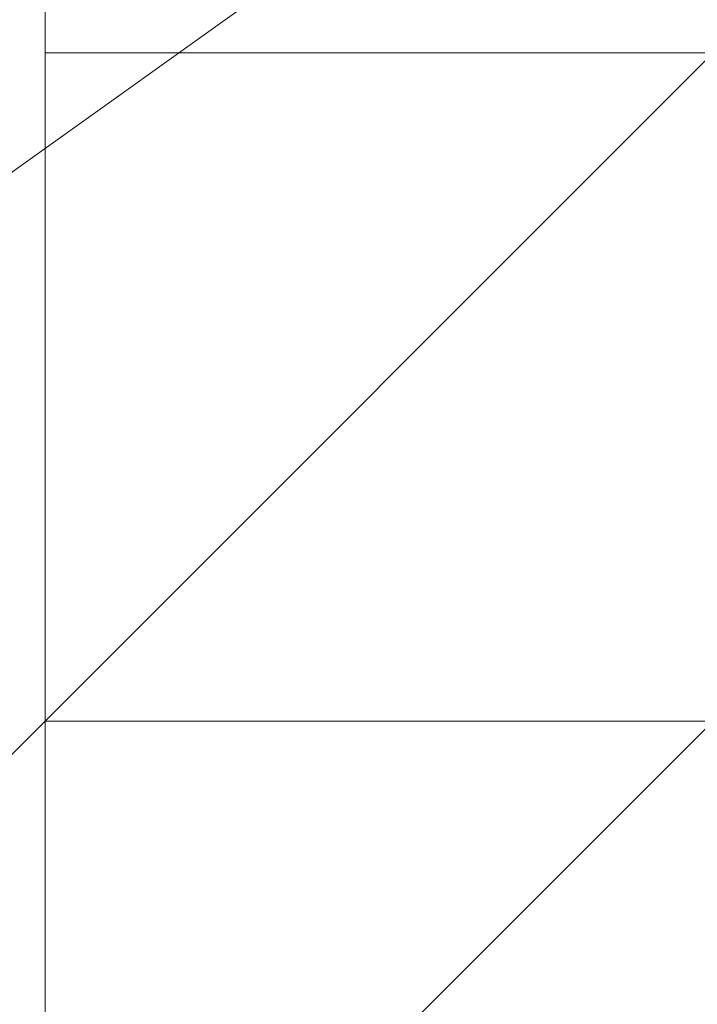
# Model space of a CAD drawing. Header units: inches. Extents: x -79624 to 52587, y -27526 to 10116.
# Tile 32 of 256: x 9779.52 to 9788.63, y -15376.8 to -15363.57. Entities that reach past the tile are written whole.
import ezdxf

# ---------------------------------------------------------------- set-up
doc = ezdxf.new("R2010")
doc.units = ezdxf.units.IN
doc.header["$MEASUREMENT"] = 0
doc.layers.add('- მექანიკური ნაწილი', color=7, linetype='Continuous', lineweight=18)
doc.layers.add('Dimensioning - General', color=7, linetype='Continuous')
doc.styles.add('GENERATED_STYLE_1', font='txt')
doc.dimstyles.new('GENERATED_STYLE__1', dxfattribs={"dimtxt": 100, "dimasz": 76, "dimexe": 0.18, "dimexo": 0.0625, "dimgap": 0, "dimtad": 0, "dimdec": 0, "dimlfac": 0.1, "dimzin": 0, "dimdsep": 46, "dimtxsty": 'GENERATED_STYLE_1', "dimblk": 'ARROWHEAD_5', "dimblk1": 'ARROWHEAD_5', "dimblk2": 'ARROWHEAD_5', "dimcen": 0.09, "dimse1": 1, "dimse2": 1, "dimclrd": 7, "dimclre": 7, "dimclrt": 7, "dimadec": 0, "dimazin": 0, "dimtfac": 1, "dimtdec": 4, "dimtmove": 0, "dimatfit": 3, "dimfxl": 1, "dimtolj": 1, "dimtzin": 0, "dimarcsym": 0})
doc.dimstyles.new('GENERATED_STYLE__2', dxfattribs={"dimtxt": 100, "dimasz": 76, "dimexe": 0.18, "dimexo": 0.0625, "dimgap": 0, "dimtad": 0, "dimtih": 1, "dimtoh": 1, "dimdec": 0, "dimlfac": 0.1, "dimzin": 0, "dimdsep": 46, "dimtxsty": 'GENERATED_STYLE_1', "dimblk": 'ARROWHEAD_5', "dimblk1": 'ARROWHEAD_5', "dimblk2": 'ARROWHEAD_5', "dimcen": 0.09, "dimse1": 1, "dimse2": 1, "dimclrd": 7, "dimclre": 7, "dimclrt": 7, "dimadec": 0, "dimazin": 0, "dimtfac": 1, "dimtdec": 4, "dimtmove": 0, "dimatfit": 3, "dimfxl": 1, "dimtolj": 1, "dimtzin": 0, "dimarcsym": 0})

# ---------------------------------------------------------------- blocks, each defined once
blk = doc.blocks.new('ARROWHEAD_5')
at = {"linetype": 'Continuous', "lineweight": 0}
blk.add_hatch(color=0, dxfattribs=at).paths.add_polyline_path([(-1, 0.2679), (0, 0), (-1, -0.2679)])
at = {"color": 0, "linetype": 'Continuous', "lineweight": 0}
blk.add_line((0, 0), (-1, 0), dxfattribs=at)
blk = doc.blocks.new('*D249')
at = {"layer": 'Defpoints', "color": 0, "linetype": 'Continuous', "transparency": 16777216}
for p in [(358.556, 209.203), (25258.556, 209.203), (1258.556, -26125.722)]:
    blk.add_point(p, dxfattribs=at)
at = {"layer": 'Dimensioning - General', "color": 7, "linetype": 'Continuous', "lineweight": -2, "transparency": 16777216}
for p, q in [((358.556, 133.203), (358.556, -12795.724)), ((358.556, -26049.722), (358.556, -13148.104))]:
    blk.add_line(p, q, dxfattribs=at)
at = {"layer": 'Dimensioning - General', "color": 7, "linetype": 'Continuous', "lineweight": -2, "transparency": 16777216, "xscale": 76.00000000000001, "yscale": 76.00000000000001, "zscale": 76.00000000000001}
for p, rotation in [((358.556, 209.203), 90), ((358.556, -26125.722), 270)]:
    blk.add_blockref('ARROWHEAD_5', p, dxfattribs=dict(at, rotation=rotation))
at = {"layer": 'Dimensioning - General', "color": 7, "linetype": 'Continuous', "lineweight": 13, "transparency": 16777216, "insert": (358.556, -12971.914), "char_height": 100, "attachment_point": 5, "rotation": 90, "style": 'GENERATED_STYLE_1'}
blk.add_mtext('\\A1;2633', dxfattribs=at)
blk = doc.blocks.new('*D264')
at = {"layer": 'Defpoints', "color": 0, "linetype": 'Continuous', "transparency": 16777216}
for p in [(7428.968, -14429.123), (51186.628, -26125.722), (51186.628, -26425.722)]:
    blk.add_point(p, dxfattribs=at)
at = {"layer": 'Dimensioning - General', "color": 7, "linetype": 'Continuous', "lineweight": -2, "transparency": 16777216}
for p, q in [((7504.968, -26425.722), (29120.843, -26425.722)), ((51110.628, -26425.722), (29468.462, -26425.722))]:
    blk.add_line(p, q, dxfattribs=at)
at = {"layer": 'Dimensioning - General', "color": 7, "linetype": 'Continuous', "lineweight": -2, "transparency": 16777216, "xscale": 76.00000000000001, "yscale": 76.00000000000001, "zscale": 76.00000000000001, "rotation": 180}
blk.add_blockref('ARROWHEAD_5', (7428.968, -26425.722), dxfattribs=at)
at = {"layer": 'Dimensioning - General', "color": 7, "linetype": 'Continuous', "lineweight": -2, "transparency": 16777216, "xscale": 76.00000000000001, "yscale": 76.00000000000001, "zscale": 76.00000000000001}
blk.add_blockref('ARROWHEAD_5', (51186.628, -26425.722), dxfattribs=at)
at = {"layer": 'Dimensioning - General', "color": 7, "linetype": 'Continuous', "lineweight": 13, "transparency": 16777216, "insert": (29294.653, -26425.722), "char_height": 100, "attachment_point": 5, "style": 'GENERATED_STYLE_1'}
blk.add_mtext('\\A1;4376', dxfattribs=at)
blk = doc.blocks.new('*D276')
at = {"layer": 'Defpoints', "color": 0, "linetype": 'Continuous', "transparency": 16777216}
for p in [(7428.968, -14429.123), (51786.628, -14429.123), (4328.728, -18360.584)]:
    blk.add_point(p, dxfattribs=at)
at = {"layer": 'Dimensioning - General', "color": 7, "linetype": 'Continuous', "lineweight": -2, "transparency": 16777216}
for p, q in [((51786.628, -14505.123), (51786.628, -16274.383)), ((51786.628, -18284.584), (51786.628, -16531.526))]:
    blk.add_line(p, q, dxfattribs=at)
at = {"layer": 'Dimensioning - General', "color": 7, "linetype": 'Continuous', "lineweight": -2, "transparency": 16777216, "xscale": 76.00000000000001, "yscale": 76.00000000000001, "zscale": 76.00000000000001}
for p, rotation in [((51786.628, -14429.123), 90), ((51786.628, -18360.584), 270)]:
    blk.add_blockref('ARROWHEAD_5', p, dxfattribs=dict(at, rotation=rotation))
at = {"layer": 'Dimensioning - General', "color": 7, "linetype": 'Continuous', "lineweight": 13, "transparency": 16777216, "insert": (51786.628, -16402.954), "char_height": 100, "attachment_point": 5, "rotation": 90, "style": 'GENERATED_STYLE_1'}
blk.add_mtext('\\A1;393', dxfattribs=at)

msp = doc.modelspace()

# ---------------------------------------------------------------- linework, layer by layer
at = {"layer": '- მექანიკური ნაწილი', "color": 7, "lineweight": 0}
for points in [[(9842.73853, -15408.92462), (9842.73853, -14977.78728), (9779.86434, -14968.80526), (9779.86434, -15417.90665)], [(9779.86434, -15364.01448), (9779.86434, -15372.99651)], [(9779.86434, -15364.01448), (9779.86434, -15372.99651)]]:
    msp.add_lwpolyline(points, close=True, dxfattribs=at)
for points in [[(9779.86434, -14968.80526), (9779.86434, -15417.90665)], [(9636.15189, -15274.1942), (9636.15189, -15319.10434), (9636.15189, -15274.1942), (9636.15189, -15319.10434), (9779.86434, -15319.10434), (9779.86434, -15355.03245), (9636.15189, -15355.03245), (9636.15189, -15381.97854), (9779.86434, -15381.97854), (9779.86434, -15337.0684), (9779.86434, -15381.97854), (9779.86434, -15337.0684), (9779.86434, -15381.97854), (10282.8579, -15381.97854)], [(9788.84636, -15274.1942), (9788.84636, -15310.12231), (9788.84636, -15346.05043), (9788.84636, -15408.92462), (9788.84636, -15346.05043), (9779.86434, -15346.05043), (9779.86434, -15408.92462), (9636.15189, -15408.92462)], [(9779.86434, -15274.1942), (9779.86434, -15310.12231), (9779.86434, -15346.05043), (9779.86434, -15408.92462), (9779.86434, -15417.90665), (10282.8579, -15417.90665)], [(9779.86434, -15337.0684), (9779.86434, -15381.97854), (9779.86434, -15337.0684)], [(9779.86434, -15381.97854), (9779.86434, -15337.0684), (9779.86434, -15381.97854)], [(9779.86434, -15337.0684), (9779.86434, -15381.97854)], [(9779.86434, -15381.97854), (9779.86434, -15337.0684)], [(9779.86434, -15453.83476), (9779.86434, -15435.8707), (9779.86434, -15417.90665), (9779.86434, -15381.97854), (9779.86434, -15355.03245), (9779.86434, -15381.97854), (9636.15189, -15381.97854)], [(9636.15189, -15355.03245), (9779.86434, -15355.03245), (9779.86434, -15381.97854), (9779.86434, -15399.94259), (9779.86434, -15408.92462), (9779.86434, -15399.94259), (9779.86434, -15381.97854), (9779.86434, -15355.03245), (10282.8579, -15355.03245)], [(9779.86434, -15355.03245), (9779.86434, -15381.97854), (9779.86434, -15408.92462), (9779.86434, -15435.8707), (9779.86434, -15453.83476), (9779.86434, -15435.8707), (9779.86434, -15408.92462), (9779.86434, -15381.97854), (9779.86434, -15355.03245), (9779.86434, -15381.97854), (9779.86434, -15417.90665), (9779.86434, -15435.8707), (9779.86434, -15453.83476)], [(9779.86434, -15453.83476), (9779.86434, -15435.8707), (9779.86434, -15417.90665), (9779.86434, -15381.97854), (9779.86434, -15355.03245), (9779.86434, -15381.97854), (9779.86434, -15417.90665), (9779.86434, -15435.8707), (9779.86434, -15453.83476)], [(9779.86434, -15355.03245), (9779.86434, -15381.97854), (10282.8579, -15381.97854)], [(9779.86434, -15364.01448), (9779.86434, -15364.01448)], [(9779.86434, -15364.01448), (9779.86434, -15364.01448)], [(9779.86434, -15364.01448), (9779.86434, -15364.01448)], [(9779.86434, -15364.01448), (9779.86434, -15364.01448)], [(9779.86434, -15364.01448), (9779.86434, -15372.99651)], [(9779.86434, -15372.99651), (9779.86434, -15364.01448)], [(9779.86434, -15364.01448), (9779.86434, -15364.01448)], [(9779.86434, -15364.01448), (9779.86434, -15372.99651)], [(9779.86434, -15372.99651), (9779.86434, -15364.01448)], [(9779.86434, -15364.01448), (9779.86434, -15364.01448)], [(9779.86434, -15372.99651), (9779.86434, -15372.99651)], [(9779.86434, -15372.99651), (9779.86434, -15372.99651)], [(9779.86434, -15372.99651), (9779.86434, -15372.99651)], [(9779.86434, -15372.99651), (9779.86434, -15372.99651)]]:
    msp.add_lwpolyline(points, dxfattribs=at)
at = {"layer": '- მექანიკური ნაწილი', "lineweight": 0}
for points in [[(9806.81042, -15346.05043), (9743.93623, -15390.96057), (9806.81042, -15346.05043)], [(9788.84636, -15364.01448), (9779.86434, -15372.99651), (9788.84636, -15364.01448), (9797.82839, -15355.03245), (9806.81042, -15355.03245), (9815.79245, -15355.03245), (9824.77448, -15355.03245), (9833.7565, -15364.01448), (9842.73853, -15372.99651)], [(9806.81042, -15355.03245), (9797.82839, -15364.01448), (9797.82839, -15355.03245), (9788.84636, -15364.01448), (9797.82839, -15364.01448), (9788.84636, -15364.01448), (9797.82839, -15364.01448), (9797.82839, -15355.03245), (9788.84636, -15364.01448), (9797.82839, -15364.01448), (9788.84636, -15372.99651), (9788.84636, -15364.01448), (9788.84636, -15372.99651), (9779.86434, -15372.99651), (9788.84636, -15364.01448), (9797.82839, -15364.01448), (9806.81042, -15355.03245)], [(9770.88231, -15381.97854), (9779.86434, -15372.99651), (9788.84636, -15372.99651), (9779.86434, -15372.99651), (9788.84636, -15372.99651), (9779.86434, -15381.97854), (9779.86434, -15372.99651), (9779.86434, -15381.97854), (9779.86434, -15372.99651), (9779.86434, -15381.97854), (9779.86434, -15372.99651), (9788.84636, -15372.99651), (9779.86434, -15372.99651), (9779.86434, -15381.97854), (9788.84636, -15372.99651), (9779.86434, -15381.97854), (9779.86434, -15372.99651), (9788.84636, -15372.99651), (9779.86434, -15381.97854), (9779.86434, -15372.99651), (9779.86434, -15381.97854), (9788.84636, -15372.99651), (9797.82839, -15364.01448), (9806.81042, -15364.01448)], [(9779.86434, -15364.01448), (9788.84636, -15364.01448), (9779.86434, -15364.01448)], [(9788.84636, -15364.01448), (9779.86434, -15372.99651), (9788.84636, -15364.01448)], [(9779.86434, -15372.99651), (9788.84636, -15364.01448), (9779.86434, -15372.99651)], [(9779.86434, -15372.99651), (9788.84636, -15364.01448), (9779.86434, -15372.99651)], [(9779.86434, -15372.99651), (9788.84636, -15364.01448), (9779.86434, -15372.99651)], [(9779.86434, -15372.99651), (9788.84636, -15364.01448), (9779.86434, -15372.99651)], [(9779.86434, -15372.99651), (9788.84636, -15364.01448), (9779.86434, -15372.99651)], [(9779.86434, -15372.99651), (9788.84636, -15364.01448), (9779.86434, -15372.99651)], [(9779.86434, -15372.99651), (9788.84636, -15364.01448), (9779.86434, -15372.99651)], [(9779.86434, -15372.99651), (9788.84636, -15364.01448), (9779.86434, -15372.99651)], [(9779.86434, -15372.99651), (9788.84636, -15364.01448), (9779.86434, -15372.99651)], [(9779.86434, -15372.99651), (9788.84636, -15364.01448), (9779.86434, -15372.99651)], [(9779.86434, -15372.99651), (9788.84636, -15364.01448), (9779.86434, -15372.99651)], [(9779.86434, -15372.99651), (9788.84636, -15364.01448), (9779.86434, -15372.99651)], [(9779.86434, -15372.99651), (9788.84636, -15364.01448), (9779.86434, -15372.99651)], [(9779.86434, -15372.99651), (9788.84636, -15364.01448), (9779.86434, -15372.99651)], [(9788.84636, -15364.01448), (9779.86434, -15372.99651)], [(9779.86434, -15372.99651), (9788.84636, -15364.01448), (9779.86434, -15372.99651)], [(9779.86434, -15372.99651), (9788.84636, -15364.01448), (9779.86434, -15372.99651)], [(9779.86434, -15372.99651), (9788.84636, -15364.01448), (9779.86434, -15372.99651)], [(9779.86434, -15372.99651), (9788.84636, -15364.01448), (9779.86434, -15372.99651)], [(9779.86434, -15372.99651), (9788.84636, -15364.01448), (9779.86434, -15372.99651)], [(9779.86434, -15372.99651), (9788.84636, -15364.01448), (9779.86434, -15372.99651)], [(9779.86434, -15372.99651), (9788.84636, -15364.01448), (9779.86434, -15372.99651)], [(9779.86434, -15372.99651), (9788.84636, -15364.01448), (9779.86434, -15372.99651)], [(9779.86434, -15372.99651), (9788.84636, -15364.01448), (9779.86434, -15372.99651)], [(9779.86434, -15372.99651), (9788.84636, -15364.01448), (9779.86434, -15372.99651)], [(9788.84636, -15364.01448), (9779.86434, -15372.99651)], [(9779.86434, -15372.99651), (9788.84636, -15364.01448), (9779.86434, -15372.99651)], [(9779.86434, -15372.99651), (9788.84636, -15364.01448), (9779.86434, -15372.99651)], [(9779.86434, -15372.99651), (9788.84636, -15364.01448), (9779.86434, -15372.99651)], [(9779.86434, -15372.99651), (9788.84636, -15364.01448), (9779.86434, -15372.99651)], [(9779.86434, -15372.99651), (9788.84636, -15364.01448), (9779.86434, -15372.99651)], [(9779.86434, -15372.99651), (9788.84636, -15364.01448), (9779.86434, -15372.99651)], [(9788.84636, -15364.01448), (9779.86434, -15372.99651), (9788.84636, -15364.01448)], [(9779.86434, -15372.99651), (9779.86434, -15372.99651)], [(9779.86434, -15372.99651), (9779.86434, -15372.99651)], [(9779.86434, -15372.99651), (9779.86434, -15381.97854), (9779.86434, -15372.99651)], [(9788.84636, -15372.99651), (9779.86434, -15372.99651)], [(9788.84636, -15372.99651), (9779.86434, -15372.99651)], [(9779.86434, -15372.99651), (9779.86434, -15372.99651)], [(9779.86434, -15381.97854), (9779.86434, -15372.99651), (9779.86434, -15381.97854)], [(9779.86434, -15372.99651), (9779.86434, -15372.99651)], [(9779.86434, -15381.97854), (9779.86434, -15372.99651), (9779.86434, -15381.97854)], [(9779.86434, -15372.99651), (9779.86434, -15372.99651)], [(9779.86434, -15381.97854), (9779.86434, -15372.99651), (9779.86434, -15381.97854)], [(9779.86434, -15372.99651), (9779.86434, -15372.99651)], [(9779.86434, -15381.97854), (9779.86434, -15372.99651), (9779.86434, -15381.97854)], [(9779.86434, -15372.99651), (9788.84636, -15372.99651)], [(9779.86434, -15381.97854), (9788.84636, -15372.99651), (9779.86434, -15381.97854)], [(9779.86434, -15381.97854), (9788.84636, -15372.99651), (9779.86434, -15381.97854)], [(9779.86434, -15381.97854), (9788.84636, -15372.99651), (9779.86434, -15381.97854)], [(9779.86434, -15381.97854), (9788.84636, -15372.99651), (9779.86434, -15381.97854)], [(9779.86434, -15381.97854), (9788.84636, -15372.99651), (9779.86434, -15381.97854)], [(9779.86434, -15381.97854), (9788.84636, -15372.99651), (9779.86434, -15381.97854)], [(9779.86434, -15381.97854), (9788.84636, -15372.99651), (9779.86434, -15381.97854)], [(9779.86434, -15381.97854), (9788.84636, -15372.99651), (9779.86434, -15381.97854)], [(9779.86434, -15372.99651), (9779.86434, -15372.99651)], [(9779.86434, -15381.97854), (9779.86434, -15372.99651), (9779.86434, -15381.97854)], [(9779.86434, -15372.99651), (9779.86434, -15372.99651)], [(9779.86434, -15381.97854), (9779.86434, -15372.99651), (9779.86434, -15381.97854)], [(9779.86434, -15372.99651), (9779.86434, -15372.99651)], [(9779.86434, -15381.97854), (9779.86434, -15372.99651), (9779.86434, -15381.97854)], [(9779.86434, -15372.99651), (9779.86434, -15372.99651)], [(9779.86434, -15381.97854), (9779.86434, -15372.99651), (9779.86434, -15381.97854)], [(9779.86434, -15372.99651), (9779.86434, -15372.99651)], [(9779.86434, -15381.97854), (9779.86434, -15372.99651), (9779.86434, -15381.97854)], [(9779.86434, -15372.99651), (9779.86434, -15372.99651)], [(9779.86434, -15381.97854), (9779.86434, -15372.99651), (9779.86434, -15381.97854)], [(9779.86434, -15372.99651), (9779.86434, -15372.99651)], [(9779.86434, -15381.97854), (9779.86434, -15372.99651), (9779.86434, -15381.97854)], [(9779.86434, -15372.99651), (9788.84636, -15372.99651)], [(9779.86434, -15372.99651), (9779.86434, -15372.99651)], [(9779.86434, -15381.97854), (9779.86434, -15372.99651), (9779.86434, -15381.97854)], [(9779.86434, -15372.99651), (9779.86434, -15372.99651)], [(9779.86434, -15381.97854), (9779.86434, -15372.99651), (9779.86434, -15381.97854)], [(9779.86434, -15372.99651), (9779.86434, -15372.99651)], [(9779.86434, -15381.97854), (9779.86434, -15372.99651), (9779.86434, -15381.97854)], [(9779.86434, -15372.99651), (9779.86434, -15372.99651)], [(9779.86434, -15381.97854), (9779.86434, -15372.99651), (9779.86434, -15381.97854)], [(9779.86434, -15381.97854), (9779.86434, -15372.99651)], [(9779.86434, -15381.97854), (9788.84636, -15372.99651), (9779.86434, -15381.97854)], [(9779.86434, -15381.97854), (9788.84636, -15372.99651), (9779.86434, -15381.97854)], [(9779.86434, -15381.97854), (9788.84636, -15372.99651), (9779.86434, -15381.97854)], [(9779.86434, -15381.97854), (9788.84636, -15372.99651), (9779.86434, -15381.97854)], [(9779.86434, -15381.97854), (9788.84636, -15372.99651), (9779.86434, -15381.97854)], [(9779.86434, -15381.97854), (9788.84636, -15372.99651), (9779.86434, -15381.97854)], [(9779.86434, -15381.97854), (9788.84636, -15372.99651), (9779.86434, -15381.97854)], [(9779.86434, -15381.97854), (9788.84636, -15372.99651), (9779.86434, -15381.97854)], [(9779.86434, -15372.99651), (9779.86434, -15372.99651)], [(9779.86434, -15381.97854), (9779.86434, -15372.99651), (9779.86434, -15381.97854)], [(9779.86434, -15372.99651), (9779.86434, -15372.99651)], [(9779.86434, -15381.97854), (9779.86434, -15372.99651), (9779.86434, -15381.97854)], [(9779.86434, -15372.99651), (9779.86434, -15372.99651)], [(9779.86434, -15381.97854), (9779.86434, -15372.99651), (9779.86434, -15381.97854)], [(9779.86434, -15372.99651), (9779.86434, -15372.99651)], [(9779.86434, -15381.97854), (9779.86434, -15372.99651), (9779.86434, -15381.97854)], [(9779.86434, -15372.99651), (9779.86434, -15372.99651)], [(9779.86434, -15381.97854), (9779.86434, -15372.99651), (9779.86434, -15381.97854)], [(9779.86434, -15372.99651), (9779.86434, -15372.99651)], [(9779.86434, -15381.97854), (9779.86434, -15372.99651), (9779.86434, -15381.97854)], [(9779.86434, -15372.99651), (9779.86434, -15372.99651)], [(9779.86434, -15381.97854), (9779.86434, -15372.99651), (9779.86434, -15381.97854)], [(9788.84636, -15372.99651), (9779.86434, -15372.99651)], [(9788.84636, -15372.99651), (9779.86434, -15372.99651)], [(9779.86434, -15372.99651), (9788.84636, -15372.99651)], [(9779.86434, -15372.99651), (9779.86434, -15372.99651)], [(9779.86434, -15381.97854), (9779.86434, -15372.99651), (9779.86434, -15381.97854)], [(9779.86434, -15372.99651), (9779.86434, -15372.99651)], [(9779.86434, -15381.97854), (9779.86434, -15372.99651), (9779.86434, -15381.97854)], [(9779.86434, -15372.99651), (9779.86434, -15372.99651)], [(9779.86434, -15381.97854), (9779.86434, -15372.99651), (9779.86434, -15381.97854)], [(9779.86434, -15372.99651), (9779.86434, -15372.99651)], [(9779.86434, -15381.97854), (9779.86434, -15372.99651), (9779.86434, -15381.97854)], [(9779.86434, -15372.99651), (9788.84636, -15372.99651)], [(9788.84636, -15372.99651), (9779.86434, -15381.97854)], [(9779.86434, -15381.97854), (9788.84636, -15372.99651), (9779.86434, -15381.97854)], [(9779.86434, -15381.97854), (9788.84636, -15372.99651), (9779.86434, -15381.97854)], [(9779.86434, -15381.97854), (9788.84636, -15372.99651), (9779.86434, -15381.97854)], [(9779.86434, -15381.97854), (9788.84636, -15372.99651), (9779.86434, -15381.97854)], [(9779.86434, -15381.97854), (9788.84636, -15372.99651), (9779.86434, -15381.97854)], [(9779.86434, -15381.97854), (9788.84636, -15372.99651), (9779.86434, -15381.97854)], [(9779.86434, -15381.97854), (9788.84636, -15372.99651), (9779.86434, -15381.97854)], [(9779.86434, -15381.97854), (9788.84636, -15372.99651), (9779.86434, -15381.97854)], [(9779.86434, -15372.99651), (9779.86434, -15372.99651)], [(9779.86434, -15381.97854), (9779.86434, -15372.99651), (9779.86434, -15381.97854)], [(9779.86434, -15372.99651), (9779.86434, -15372.99651)], [(9779.86434, -15381.97854), (9779.86434, -15372.99651), (9779.86434, -15381.97854)], [(9779.86434, -15372.99651), (9779.86434, -15372.99651)], [(9779.86434, -15381.97854), (9779.86434, -15372.99651), (9779.86434, -15381.97854)], [(9779.86434, -15372.99651), (9779.86434, -15372.99651)], [(9779.86434, -15381.97854), (9779.86434, -15372.99651), (9779.86434, -15381.97854)], [(9779.86434, -15372.99651), (9779.86434, -15372.99651)], [(9779.86434, -15381.97854), (9779.86434, -15372.99651), (9779.86434, -15381.97854)], [(9779.86434, -15372.99651), (9779.86434, -15372.99651)], [(9779.86434, -15381.97854), (9779.86434, -15372.99651), (9779.86434, -15381.97854)], [(9779.86434, -15372.99651), (9779.86434, -15372.99651)], [(9779.86434, -15381.97854), (9779.86434, -15372.99651), (9779.86434, -15381.97854)], [(9779.86434, -15372.99651), (9779.86434, -15372.99651)], [(9779.86434, -15372.99651), (9779.86434, -15381.97854), (9779.86434, -15372.99651)], [(9779.86434, -15372.99651), (9779.86434, -15381.97854)]]:
    msp.add_lwpolyline(points, dxfattribs=at)
for points in [[(9779.86434, -15364.01448), (9779.86434, -15372.99651), (9788.84636, -15364.01448)], [(9788.84636, -15372.99651), (9779.86434, -15372.99651), (9788.84636, -15364.01448)], [(9788.84636, -15372.99651), (9779.86434, -15372.99651), (9788.84636, -15364.01448)], [(9788.84636, -15372.99651), (9779.86434, -15372.99651), (9788.84636, -15364.01448)], [(9788.84636, -15381.97854), (9779.86434, -15381.97854), (9788.84636, -15372.99651)], [(9779.86434, -15381.97854), (9788.84636, -15381.97854), (9788.84636, -15372.99651)], [(9788.84636, -15381.97854), (9779.86434, -15381.97854), (9788.84636, -15372.99651)], [(9779.86434, -15381.97854), (9788.84636, -15381.97854), (9788.84636, -15372.99651)], [(9788.84636, -15381.97854), (9779.86434, -15381.97854), (9788.84636, -15372.99651)], [(9779.86434, -15381.97854), (9788.84636, -15381.97854), (9788.84636, -15372.99651)]]:
    msp.add_lwpolyline(points, close=True, dxfattribs=at)

# ---------------------------------------------------------------- dimensions: what is measured, and where the dimension line sits
at = {"layer": 'Dimensioning - General', "color": 7, "linetype": 'Continuous', "lineweight": 13}
for base, p1, p2, picture, middle in [((358.55594, 209.20337), (1258.55593, -26125.72241), (25258.55593, 209.20337), '*D249', (358.55594, -12971.91402)), ((51786.62821, -14429.12325), (4328.72843, -18360.58402), (7428.96845, -14429.12325), '*D276', (51786.62821, -16402.95414))]:
    dim = msp.add_linear_dim(base=base, p1=p1, p2=p2, angle=90, dimstyle='GENERATED_STYLE__1', dxfattribs=at)
    dim.commit()
    dim.dimension.update_dxf_attribs({"geometry": picture, "text_midpoint": middle, "dimtype": 160, "text_rotation": 90})
dim = msp.add_linear_dim(base=(51186.62821, -26425.72242), p1=(7428.96845, -14429.12325), p2=(51186.62821, -26125.72241), dimstyle='GENERATED_STYLE__2', dxfattribs=at)
dim.commit()
dim.dimension.update_dxf_attribs({"geometry": '*D264', "text_midpoint": (29294.65282, -26425.72242), "dimtype": 160})

doc.saveas('drawing.dxf')
